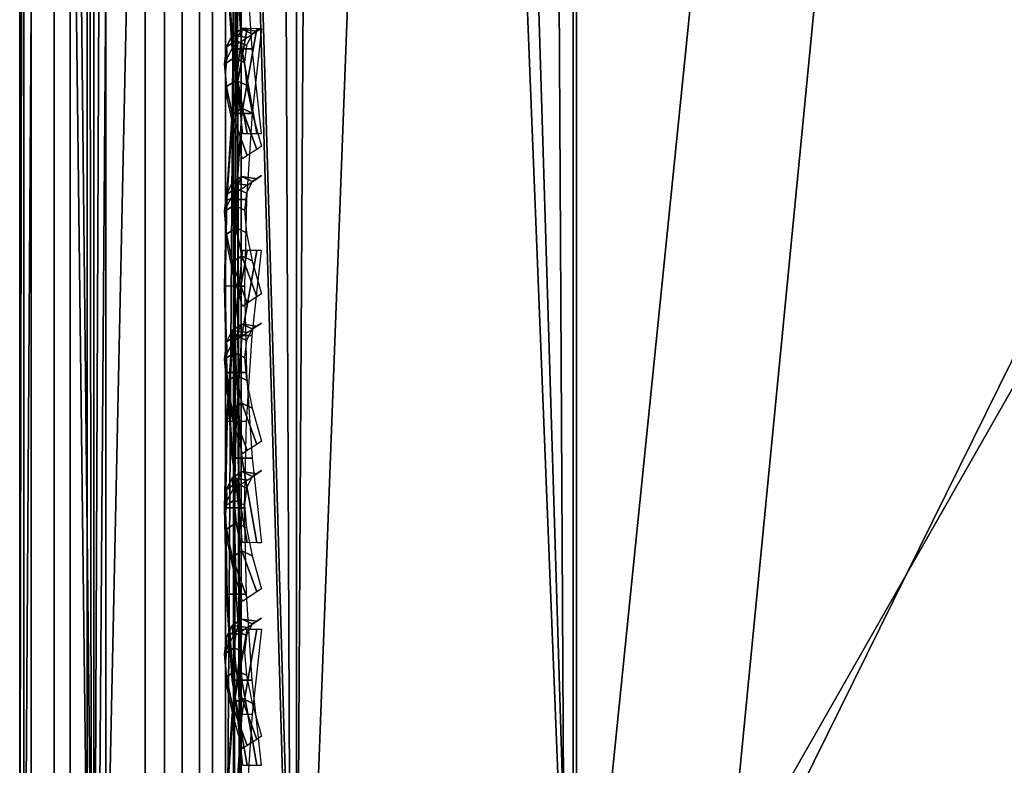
# Model space of a CAD drawing. Header units: inches. Extents: x 0 to 44.3, y -37.9 to 0.3.
# Tile 153 of 256: x 0.001 to 0.446, y -22.087 to -21.75. Entities that reach past the tile are written whole.
import ezdxf

# ---------------------------------------------------------------- set-up
doc = ezdxf.new("R2010")
doc.units = ezdxf.units.IN
doc.header["$LTSCALE"] = 0.03937007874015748
doc.header["$MEASUREMENT"] = 0
for name, color, linetype in [('A-FURN-3-ST', 151, 'Continuous'), ('A-FURN-3-ST-BK', 151, 'Continuous'), ('A-FURN-3-ST-SEAM', 250, 'Continuous'), ('A-FURN-3-STITCH', 15, 'Continuous')]:
    doc.layers.add(name, color=color, linetype=linetype)

msp = doc.modelspace()

# ---------------------------------------------------------------- meshes
at = {"layer": 'A-FURN-3-ST'}
mesh = msp.add_polyface(dxfattribs=at)
corners = [(1.974773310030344, -22.31297736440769, 18), (4.600381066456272, -0.986360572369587, 18.00000000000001), (2.427112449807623, -0.8622320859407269, 18.00000000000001), (0.2508154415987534, -0.8149489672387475, 18.00000000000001), (0.2508154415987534, -22.26521983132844, 18), (4.621169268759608, -0.7024192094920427, 17.96251840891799), (2.437806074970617, -0.5777315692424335, 17.96251840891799), (0.2510127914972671, -0.6003592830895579, 17.97884895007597), (0.04824013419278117, -0.6205543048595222, 17.87731705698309), (0.01297064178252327, -0.634110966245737, 17.80916020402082), (0.03430909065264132, -0.8149489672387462, 17.87500000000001), (0.0008154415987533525, -0.8149489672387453, 17.75000000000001), (0.0008154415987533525, -0.6491290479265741, 17.73365600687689), (0.0008154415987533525, -0.4897020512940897, 17.68525335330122), (0.0741085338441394, -0.6146299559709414, 17.90710206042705), (0.1258154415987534, -0.8149489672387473, 17.96650635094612), (0.1958643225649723, -0.6015549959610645, 17.97283731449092), (0.0008154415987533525, -22.26521983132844, 17.75000000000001), (0.03430909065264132, -22.26521983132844, 17.87500000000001), (0.1258154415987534, -22.26521983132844, 17.96650635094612), (0.2508154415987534, -0.2149440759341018, 5.000000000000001), (0.2508154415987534, -22.86523163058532, 5), (0.1258154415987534, -0.2149440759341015, 5.033493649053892), (0.1258154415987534, -22.86523163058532, 5.033493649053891), (0.03430909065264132, -0.2149440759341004, 5.125000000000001), (0.03430909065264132, -22.86523163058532, 5.125), (0.0008154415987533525, -0.214944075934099, 5.25), (0.0008154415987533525, -22.86523163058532, 5.25), (4.643184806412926, -0.3878860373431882, 5.000000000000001), (1.948601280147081, -22.9124156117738, 5), (2.4485279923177, -0.2626103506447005, 5.000000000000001), (0.0008154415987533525, 0.0350579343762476, 5.499999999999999), (0.0008154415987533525, -23.11523665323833, 5.499999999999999), (0.0008154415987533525, 0.0350579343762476, 16.90000000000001), (0.0008154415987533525, -23.11523665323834, 16.90000000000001), (0.0008154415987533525, -0.3427834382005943, 17.60664633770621)]
mesh.append_faces([[corners[k] for k in face] for face in [(0, 1, 2), (3, 4, 2), (2, 4, 0), (2, 5, 6), (2, 6, 7), (7, 3, 2), (8, 9, 10), (10, 9, 11), (11, 9, 12), (12, 9, 13), (8, 10, 14), (14, 10, 15), (14, 15, 16), (16, 15, 3), (16, 3, 7), (11, 17, 10), (10, 17, 18), (10, 18, 15), (15, 18, 19), (15, 19, 3), (3, 19, 4), (20, 21, 22), (22, 21, 23), (22, 23, 24), (24, 23, 25), (24, 25, 26), (26, 25, 27), (28, 29, 30), (30, 29, 21), (30, 21, 20), (31, 32, 33), (33, 32, 34), (33, 34, 17), (31, 26, 27), (31, 27, 32), (17, 11, 33), (35, 11, 13), (13, 11, 12)]])
at = {"layer": 'A-FURN-3-ST-BK'}
mesh = msp.add_polyface(dxfattribs=at)
corners = [(3.788970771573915, -19.11059060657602, 18.03372407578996), (2.013808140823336, -19.17260329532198, 18), (2.021951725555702, -18.99226886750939, 18.03372407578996), (0.2508154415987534, -19.12651216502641, 18), (0.2511452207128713, -19.01211460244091, 18.01329896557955), (0.2514567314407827, -18.90377895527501, 18.05236484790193), (3.773462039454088, -19.29044134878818, 18), (1.974773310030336, -22.31297736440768, 18), (0.2508154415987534, -22.26521983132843, 18), (0.252323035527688, -22.30303810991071, 31.54520514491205), (0.2521964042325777, -18.64544877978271, 18.63630128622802), (0.196701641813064, -20.4799555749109, 25.08913473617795), (0.1266135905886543, -18.67722873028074, 18.62729681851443), (0.07454913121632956, -20.54419844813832, 25.07093226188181), (0.03453961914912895, -18.76532745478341, 18.60233510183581), (0.04836747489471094, -20.57367084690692, 25.0625815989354), (0.01300421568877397, -20.6406014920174, 25.04361757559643), (0.03456079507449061, -22.42288092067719, 31.51124901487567), (0.0008154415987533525, -22.54356506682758, 31.47705450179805), (0.0008154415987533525, -18.88597649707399, 18.568150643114), (0.1266868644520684, -22.3347770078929, 31.53621228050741), (0.1959682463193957, -19.01351145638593, 18.01924259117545), (0.1258154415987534, -19.12651216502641, 18.03349364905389), (0.07415537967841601, -19.02884049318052, 18.08446117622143), (0.03430909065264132, -19.12651216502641, 18.125), (0.04826447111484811, -19.03579168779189, 18.11403521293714), (0.01297704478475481, -19.05169438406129, 18.1816934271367), (0.01299618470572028, -18.98081507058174, 18.20718982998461), (0.04833725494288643, -18.94983399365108, 18.14492504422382), (0.0008154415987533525, -19.12651216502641, 18.25), (0.0008154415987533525, -19.0151437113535, 18.27618242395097), (0.01301319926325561, -18.91768077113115, 18.24829982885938), (0.0008154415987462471, -18.92708936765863, 18.34922975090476), (0.196229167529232, -18.90647258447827, 18.05777851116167), (0.07426562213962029, -18.93629570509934, 18.11771620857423), (0.1959508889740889, -22.48099308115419, 17.98478423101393), (0.1258154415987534, -22.26521983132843, 18.0334936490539), (0.03430909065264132, -22.26521983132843, 18.125), (0.0008154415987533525, -22.26521983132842, 18.25), (1.974462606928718, -22.35081597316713, 31.54520514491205), (3.814274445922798, -18.81111107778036, 18.63630128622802), (2.03492261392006, -18.69200191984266, 18.63630128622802)]
mesh.append_faces([[corners[k] for k in face] for face in [(0, 1, 2), (3, 4, 1), (1, 4, 2), (4, 5, 2), (6, 7, 1), (1, 7, 8), (1, 8, 3), (9, 10, 11), (11, 10, 12), (11, 12, 13), (13, 12, 14), (13, 14, 15), (15, 14, 16), (15, 16, 17), (17, 16, 18), (18, 16, 19), (19, 16, 14), (15, 17, 13), (13, 17, 20), (13, 20, 11), (11, 20, 9), (4, 3, 21), (21, 3, 22), (21, 22, 23), (23, 22, 24), (23, 24, 25), (25, 24, 26), (25, 26, 27, 28), (24, 29, 26), (26, 29, 30), (26, 30, 27), (27, 30, 31), (30, 32, 31), (21, 5, 4), (33, 21, 23, 34), (34, 23, 25, 28), (35, 36, 8), (3, 8, 22), (22, 8, 36), (22, 36, 24), (24, 36, 37), (24, 37, 29), (29, 37, 38), (38, 18, 29), (29, 18, 19), (29, 19, 30), (30, 19, 32), (39, 40, 41), (39, 41, 9), (9, 41, 10)]])
at = {"layer": 'A-FURN-3-ST-SEAM'}
mesh = msp.add_polyface(dxfattribs=at)
corners = [(0.08799764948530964, -22.42905938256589, 31.51019892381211), (0.07421062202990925, -22.43988984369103, 31.50712307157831), (0.07421062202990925, -19.99563442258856, 22.90059346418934), (0.08799764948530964, -19.98480396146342, 22.90366931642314), (0.08799764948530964, -21.20892837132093, 18.13248213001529), (0.07421062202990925, -21.20892837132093, 18.14374089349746), (0.07421062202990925, -22.25528599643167, 18.14374089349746), (0.08799764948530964, -22.25528599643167, 18.13248213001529), (0.03981082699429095, -22.25528599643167, 18.14851448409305), (0.05749169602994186, -22.25528599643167, 18.14953931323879), (0.05749169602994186, -21.20892837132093, 18.14953931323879), (0.03981082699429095, -21.20892837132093, 18.14851448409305), (0.03981082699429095, -20.00022641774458, 22.89928933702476), (0.05749169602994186, -20.00121226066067, 22.8990093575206), (0.05749169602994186, -22.44546768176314, 31.50553896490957), (0.03981082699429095, -22.44448183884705, 31.50581894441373), (0.02365190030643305, -22.43743208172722, 31.5078210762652), (0.02365190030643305, -19.99317666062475, 22.90129146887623), (0.02365190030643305, -21.20892837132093, 18.1411859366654), (0.02365190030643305, -22.25528599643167, 18.1411859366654), (0.001077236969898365, -22.25528599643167, 18.0954794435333), (0.002672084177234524, -22.25528599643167, 18.11318692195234), (0.002672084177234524, -21.20892837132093, 18.11318692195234), (0.001077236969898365, -21.20892837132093, 18.0954794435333), (0.001077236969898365, -19.9492089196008, 22.91377831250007), (0.002672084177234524, -19.96624277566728, 22.90894069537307), (0.002672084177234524, -22.41049819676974, 31.51547030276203), (0.001077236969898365, -22.39346434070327, 31.52030791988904), (0.005932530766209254, -22.37694623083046, 31.52499906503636), (0.005932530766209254, -19.93269080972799, 22.9184694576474), (0.005932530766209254, -21.20892837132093, 18.07830810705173), (0.005932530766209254, -22.25528599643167, 18.07830810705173), (0.08206117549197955, -22.39858206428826, 18.05200127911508), (0.06631064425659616, -22.3975756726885, 18.04391058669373), (0.06631064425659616, -22.25528599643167, 18.05284380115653), (0.08206117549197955, -22.25528599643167, 18.06099767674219), (0.06631064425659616, -21.20892837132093, 18.05284380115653), (0.08206117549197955, -21.20892837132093, 18.06099767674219), (0.08206117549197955, -19.9160388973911, 22.92319860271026), (0.06631064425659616, -19.90819520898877, 22.92542621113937), (0.06631064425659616, -22.35245063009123, 31.53195581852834), (0.08206117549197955, -22.36029431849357, 31.52972821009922), (0.09375261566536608, -22.37324701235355, 31.52604964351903), (0.09375261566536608, -19.92899159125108, 22.91952003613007), (0.09375261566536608, -21.20892837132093, 18.07446259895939), (0.09375261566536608, -22.25528599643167, 18.07446259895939), (0.09375261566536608, -22.4002439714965, 18.06536186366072), (0.1008154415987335, -22.25528599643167, 18.1), (0.1008154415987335, -21.20892837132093, 18.1), (0.1008154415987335, -19.11621312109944, 18.1), (0.1008154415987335, -19.95355750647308, 22.91254331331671), (0.1008154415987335, -22.39781292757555, 31.51907292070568), (0.09736263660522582, -22.25528599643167, 18.11736712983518), (0.1008154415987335, -22.40339592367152, 18.09070137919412), (0.09736263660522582, -21.20892837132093, 18.11736712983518), (0.09736263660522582, -19.11621312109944, 18.11736712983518), (0.09736263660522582, -19.97026396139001, 22.9077986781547), (0.09736263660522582, -22.41451938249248, 31.51432828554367), (0.03124081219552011, -22.35370148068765, 31.53160057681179), (0.03124081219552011, -19.90944605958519, 22.92507096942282), (0.03124081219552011, -21.20892837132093, 18.05414411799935), (0.03124081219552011, -22.25528599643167, 18.05414411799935), (0.03124081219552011, -22.39773616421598, 18.04520082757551), (0.01633781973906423, -22.36301237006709, 31.52895628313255), (0.01633781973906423, -19.91875694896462, 22.92242667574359), (0.01633781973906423, -21.20892837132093, 18.06382321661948), (0.01633781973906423, -22.25528599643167, 18.06382321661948), (0.01633781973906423, -22.39893080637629, 18.0548049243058)]
mesh.append_faces([[corners[k] for k in face] for face in [(0, 1, 2, 3), (4, 5, 6, 7), (8, 9, 10, 11), (12, 13, 14, 15), (15, 16, 17, 12), (11, 18, 19, 8), (20, 21, 22, 23), (24, 25, 26, 27), (27, 28, 29, 24), (23, 30, 31, 20), (32, 33, 34, 35), (35, 34, 36, 37), (38, 39, 40, 41), (41, 42, 43, 38), (37, 44, 45, 35), (35, 45, 46, 32), (47, 46, 45), (47, 45, 48), (48, 45, 44), (48, 44, 49), (50, 43, 51), (51, 43, 42), (52, 53, 47), (52, 47, 54), (54, 47, 48), (54, 48, 55), (56, 50, 57), (57, 50, 51), (58, 40, 39, 59), (60, 36, 34, 61), (61, 34, 33, 62), (63, 58, 59, 64), (65, 60, 61, 66), (66, 61, 62, 67), (28, 63, 64, 29), (30, 65, 66, 31), (16, 26, 25, 17), (18, 22, 21, 19), (1, 14, 13, 2), (5, 10, 9, 6), (57, 0, 3, 56), (54, 4, 7, 52)]])
at = {"layer": 'A-FURN-3-STITCH'}
mesh = msp.add_polyface(dxfattribs=at)
corners = [(0.1014774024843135, -21.5694430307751, 18.05261039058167), (0.09720047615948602, -21.60778893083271, 18.04626773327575), (0.09682668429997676, -21.60778475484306, 18.04107363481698), (0.1036490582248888, -21.56944192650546, 18.0511736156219), (0.09462338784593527, -21.64661661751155, 18.04243382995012), (0.09424959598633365, -21.6466124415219, 18.03723973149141), (0.1011380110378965, -21.60778250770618, 18.03815287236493), (0.1079603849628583, -21.56943967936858, 18.04825285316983), (0.09376200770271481, -21.68568698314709, 18.04113229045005), (0.09338821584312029, -21.68568280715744, 18.03593819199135), (0.09856092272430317, -21.64661019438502, 18.03431896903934), (0.1058231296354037, -21.60778443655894, 18.04042620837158), (0.1101000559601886, -21.56943853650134, 18.04676886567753), (0.09462164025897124, -21.72475942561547, 18.04237112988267), (0.09424784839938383, -21.72475524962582, 18.03717703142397), (0.09769954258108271, -21.68568056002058, 18.03301742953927), (0.1032460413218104, -21.6466121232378, 18.03659230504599), (0.09719699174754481, -21.76359333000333, 18.04614271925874), (0.0968231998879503, -21.76358915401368, 18.04094862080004), (0.09855917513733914, -21.72475300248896, 18.03425626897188), (0.1023846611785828, -21.68568248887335, 18.0352907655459), (0.1014722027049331, -21.80194955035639, 18.0524238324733), (0.1035992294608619, -21.80194839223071, 18.0509211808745), (0.1011345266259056, -21.76358690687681, 18.03802785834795), (0.1032442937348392, -21.72475493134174, 18.03652960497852), (0.1079105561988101, -21.80194614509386, 18.0480004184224), (0.1058196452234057, -21.76358883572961, 18.04030119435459), (0.1100948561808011, -21.80194505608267, 18.04658230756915)]
mesh.append_faces([[corners[k] for k in face] for face in [(0, 1, 2, 3), (1, 4, 5, 2), (3, 2, 6, 7), (4, 8, 9, 5), (2, 5, 10, 6), (7, 6, 11, 12), (8, 13, 14, 9), (5, 9, 15, 10), (6, 10, 16, 11), (13, 17, 18, 14), (9, 14, 19, 15), (10, 15, 20, 16), (17, 21, 22, 18), (14, 18, 23, 19), (15, 19, 24, 20), (18, 22, 25, 23), (19, 23, 26, 24), (23, 25, 27, 26)]])
mesh = msp.add_polyface(dxfattribs=at)
corners = [(0.1101000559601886, -21.75423448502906, 29.41419400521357), (0.1058231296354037, -21.7569075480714, 29.45296889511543), (0.1011380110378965, -21.75469506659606, 29.45349137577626), (0.1079603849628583, -21.75567872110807, 29.41385282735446), (0.1032460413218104, -21.76213284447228, 29.49163392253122), (0.09856092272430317, -21.75992036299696, 29.49215640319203), (0.09682668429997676, -21.75753759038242, 29.45281987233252), (0.1036490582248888, -21.75852124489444, 29.41318132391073), (0.1023846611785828, -21.76987819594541, 29.52995098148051), (0.09769954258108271, -21.76766571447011, 29.53047346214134), (0.09424959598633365, -21.76276288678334, 29.49148489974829), (0.09720047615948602, -21.76259259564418, 29.45162588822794), (0.1014774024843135, -21.7599195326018, 29.4128509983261), (0.1032442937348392, -21.78009590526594, 29.56768410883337), (0.09855917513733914, -21.77788342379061, 29.56820658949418), (0.09338821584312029, -21.77050823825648, 29.52980195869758), (0.09462338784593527, -21.76781789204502, 29.49029091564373), (0.1058196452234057, -21.79272304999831, 29.60460093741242), (0.1011345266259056, -21.79051056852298, 29.60512341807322), (0.09424784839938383, -21.78072594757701, 29.56753508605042), (0.09376200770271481, -21.77556324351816, 29.52860797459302), (0.1100948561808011, -21.80768186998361, 29.64047412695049), (0.1079105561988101, -21.80906199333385, 29.64014809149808), (0.0968231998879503, -21.79335309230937, 29.60445191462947), (0.09462164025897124, -21.78578095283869, 29.56634110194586), (0.1035992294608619, -21.81190451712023, 29.63947658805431), (0.09719699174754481, -21.79840809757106, 29.60325793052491), (0.1014722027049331, -21.81336691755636, 29.63913112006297)]
mesh.append_faces([[corners[k] for k in face] for face in [(0, 1, 2, 3), (1, 4, 5, 2), (3, 2, 6, 7), (4, 8, 9, 5), (2, 5, 10, 6), (7, 6, 11, 12), (8, 13, 14, 9), (5, 9, 15, 10), (6, 10, 16, 11), (13, 17, 18, 14), (9, 14, 19, 15), (10, 15, 20, 16), (17, 21, 22, 18), (14, 18, 23, 19), (15, 19, 24, 20), (18, 22, 25, 23), (19, 23, 26, 24), (23, 25, 27, 26)]])
mesh = msp.add_polyface(dxfattribs=at)
corners = [(0.1101000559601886, -21.75440455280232, 17.95578852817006), (0.1058231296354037, -21.79285519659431, 17.96146174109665), (0.1011380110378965, -21.79289289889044, 17.96373476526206), (0.1079603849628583, -21.75437982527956, 17.95430474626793), (0.1032460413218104, -21.83174381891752, 17.96461818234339), (0.09856092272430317, -21.83178152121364, 17.96689120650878), (0.09682668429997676, -21.79284422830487, 17.96081440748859), (0.1036490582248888, -21.75433115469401, 17.95138438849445), (0.1023846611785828, -21.87083093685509, 17.96523841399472), (0.09769954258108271, -21.8708686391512, 17.9675114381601), (0.09424959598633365, -21.83173285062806, 17.96397084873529), (0.09720047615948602, -21.79275785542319, 17.95562102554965), (0.1014774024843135, -21.75430721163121, 17.9499478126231), (0.1032442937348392, -21.90987584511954, 17.96331861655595), (0.09855917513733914, -21.90991354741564, 17.96559164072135), (0.09338821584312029, -21.87081996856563, 17.9645910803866), (0.09462338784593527, -21.8316464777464, 17.95877746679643), (0.1058196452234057, -21.94863809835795, 17.95887061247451), (0.1011345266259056, -21.94867580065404, 17.9611436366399), (0.09424784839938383, -21.90986487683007, 17.96267128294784), (0.09376200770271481, -21.87073359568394, 17.95939769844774), (0.1100948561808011, -21.98687899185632, 17.95192179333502), (0.1079105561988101, -21.98685535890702, 17.9505038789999), (0.0968231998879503, -21.94862713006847, 17.9582232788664), (0.09462164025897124, -21.90977850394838, 17.95747790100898), (0.1035992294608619, -21.98680668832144, 17.94758352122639), (0.09719699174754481, -21.94854075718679, 17.95302989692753), (0.1014722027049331, -21.98678165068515, 17.94608107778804)]
mesh.append_faces([[corners[k] for k in face] for face in [(0, 1, 2, 3), (1, 4, 5, 2), (3, 2, 6, 7), (4, 8, 9, 5), (2, 5, 10, 6), (7, 6, 11, 12), (8, 13, 14, 9), (5, 9, 15, 10), (6, 10, 16, 11), (13, 17, 18, 14), (9, 14, 19, 15), (10, 15, 20, 16), (17, 21, 22, 18), (14, 18, 23, 19), (15, 19, 24, 20), (18, 22, 25, 23), (19, 23, 26, 24), (23, 25, 27, 26)]])
mesh = msp.add_polyface(dxfattribs=at)
corners = [(0.1101000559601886, -21.82089599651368, 29.64891753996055), (0.1058231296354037, -21.82356905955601, 29.6876924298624), (0.1011380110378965, -21.82135657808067, 29.68821491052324), (0.1079603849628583, -21.82234023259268, 29.64857636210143), (0.1032460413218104, -21.8287943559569, 29.72635745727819), (0.09856092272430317, -21.82658187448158, 29.726879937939), (0.09682668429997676, -21.82419910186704, 29.68754340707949), (0.1036490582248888, -21.82518275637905, 29.6479048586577), (0.1023846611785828, -21.83653970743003, 29.76467451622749), (0.09769954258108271, -21.83432722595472, 29.76519699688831), (0.09424959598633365, -21.82942439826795, 29.72620843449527), (0.09720047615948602, -21.82925410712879, 29.68634942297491), (0.1014774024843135, -21.82658104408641, 29.64757453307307), (0.1032442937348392, -21.84675741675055, 29.80240764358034), (0.09855917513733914, -21.84454493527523, 29.80293012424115), (0.09338821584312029, -21.83716974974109, 29.76452549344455), (0.09462338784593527, -21.83447940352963, 29.72501445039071), (0.1058196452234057, -21.85938456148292, 29.83932447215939), (0.1011345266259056, -21.85717208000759, 29.83984695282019), (0.09424784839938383, -21.84738745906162, 29.8022586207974), (0.09376200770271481, -21.84222475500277, 29.76333150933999), (0.1100948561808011, -21.87434338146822, 29.87519766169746), (0.1079105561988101, -21.87572350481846, 29.87487162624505), (0.0968231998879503, -21.86001460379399, 29.83917544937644), (0.09462164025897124, -21.8524424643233, 29.80106463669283), (0.1035992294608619, -21.87856602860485, 29.87420012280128), (0.09719699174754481, -21.86506960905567, 29.83798146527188), (0.1014722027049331, -21.88002842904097, 29.87385465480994)]
mesh.append_faces([[corners[k] for k in face] for face in [(0, 1, 2, 3), (1, 4, 5, 2), (3, 2, 6, 7), (4, 8, 9, 5), (2, 5, 10, 6), (7, 6, 11, 12), (8, 13, 14, 9), (5, 9, 15, 10), (6, 10, 16, 11), (13, 17, 18, 14), (9, 14, 19, 15), (10, 15, 20, 16), (17, 21, 22, 18), (14, 18, 23, 19), (15, 19, 24, 20), (18, 22, 25, 23), (19, 23, 26, 24), (23, 25, 27, 26)]])
mesh = msp.add_polyface(dxfattribs=at)
corners = [(0.1014774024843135, -21.85481329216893, 18.05261039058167), (0.09720047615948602, -21.89315919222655, 18.04626773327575), (0.09682668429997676, -21.8931550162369, 18.04107363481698), (0.1036490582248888, -21.85481218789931, 18.0511736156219), (0.09462338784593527, -21.93198687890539, 18.04243382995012), (0.09424959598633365, -21.93198270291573, 18.03723973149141), (0.1011380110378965, -21.89315276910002, 18.03815287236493), (0.1079603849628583, -21.85480994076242, 18.04825285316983), (0.09376200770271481, -21.97105724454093, 18.04113229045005), (0.09338821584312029, -21.97105306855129, 18.03593819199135), (0.09856092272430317, -21.93198045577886, 18.03431896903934), (0.1058231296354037, -21.89315469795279, 18.04042620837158), (0.1101000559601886, -21.85480879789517, 18.04676886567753), (0.09462164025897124, -22.0101296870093, 18.04237112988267), (0.09424784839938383, -22.01012551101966, 18.03717703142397), (0.09769954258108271, -21.97105082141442, 18.03301742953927), (0.1032460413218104, -21.93198238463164, 18.03659230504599), (0.09719699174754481, -22.04896359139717, 18.04614271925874), (0.0968231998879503, -22.04895941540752, 18.04094862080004), (0.09855917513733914, -22.0101232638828, 18.03425626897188), (0.1023846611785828, -21.97105275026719, 18.0352907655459), (0.1014722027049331, -22.08731981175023, 18.0524238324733), (0.1035992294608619, -22.08731865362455, 18.0509211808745), (0.1011345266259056, -22.04895716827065, 18.03802785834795), (0.1032442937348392, -22.01012519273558, 18.03652960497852), (0.1079105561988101, -22.08731640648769, 18.0480004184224), (0.1058196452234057, -22.04895909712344, 18.04030119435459), (0.1100948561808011, -22.08731531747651, 18.04658230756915)]
mesh.append_faces([[corners[k] for k in face] for face in [(0, 1, 2, 3), (1, 4, 5, 2), (3, 2, 6, 7), (4, 8, 9, 5), (2, 5, 10, 6), (7, 6, 11, 12), (8, 13, 14, 9), (5, 9, 15, 10), (6, 10, 16, 11), (13, 17, 18, 14), (9, 14, 19, 15), (10, 15, 20, 16), (17, 21, 22, 18), (14, 18, 23, 19), (15, 19, 24, 20), (18, 22, 25, 23), (19, 23, 26, 24), (23, 25, 27, 26)]])
mesh = msp.add_polyface(dxfattribs=at)
corners = [(0.1101000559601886, -21.88755750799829, 29.88364107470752), (0.1058231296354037, -21.89023057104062, 29.92241596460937), (0.1011380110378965, -21.88801808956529, 29.9229384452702), (0.1079603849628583, -21.8890017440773, 29.8832998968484), (0.1032460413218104, -21.89545586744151, 29.96108099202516), (0.09856092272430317, -21.89324338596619, 29.96160347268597), (0.09682668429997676, -21.89086061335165, 29.92226694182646), (0.1036490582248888, -21.89184426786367, 29.88262839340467), (0.1023846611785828, -21.90320121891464, 29.99939805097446), (0.09769954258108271, -21.90098873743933, 29.99992053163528), (0.09424959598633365, -21.89608590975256, 29.96093196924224), (0.09720047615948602, -21.8959156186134, 29.92107295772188), (0.1014774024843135, -21.89324255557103, 29.88229806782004), (0.1032442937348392, -21.91341892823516, 30.03713117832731), (0.09855917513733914, -21.91120644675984, 30.03765365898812), (0.09338821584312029, -21.9038312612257, 29.99924902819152), (0.09462338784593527, -21.90114091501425, 29.95973798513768), (0.1058196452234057, -21.92604607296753, 30.07404800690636), (0.1011345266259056, -21.9238335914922, 30.07457048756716), (0.09424784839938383, -21.91404897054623, 30.03698215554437), (0.09376200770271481, -21.90888626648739, 29.99805504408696), (0.1100948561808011, -21.94100489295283, 30.10992119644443), (0.1079105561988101, -21.94238501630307, 30.10959516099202), (0.0968231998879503, -21.9266761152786, 30.07389898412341), (0.09462164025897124, -21.91910397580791, 30.0357881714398), (0.1035992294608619, -21.94522754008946, 30.10892365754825), (0.09719699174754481, -21.93173112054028, 30.07270500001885), (0.1014722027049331, -21.94668994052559, 30.10857818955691)]
mesh.append_faces([[corners[k] for k in face] for face in [(0, 1, 2, 3), (1, 4, 5, 2), (3, 2, 6, 7), (4, 8, 9, 5), (2, 5, 10, 6), (7, 6, 11, 12), (8, 13, 14, 9), (5, 9, 15, 10), (6, 10, 16, 11), (13, 17, 18, 14), (9, 14, 19, 15), (10, 15, 20, 16), (17, 21, 22, 18), (14, 18, 23, 19), (15, 19, 24, 20), (18, 22, 25, 23), (19, 23, 26, 24), (23, 25, 27, 26)]])
mesh = msp.add_polyface(dxfattribs=at)
corners = [(0.1101000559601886, -21.9542190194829, 30.11836460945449), (0.1058231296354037, -21.95689208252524, 30.15713949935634), (0.1011380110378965, -21.9546796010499, 30.15766198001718), (0.1079603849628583, -21.95566325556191, 30.11802343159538), (0.1032460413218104, -21.96211737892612, 30.19580452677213), (0.09856092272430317, -21.9599048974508, 30.19632700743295), (0.09682668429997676, -21.95752212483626, 30.15699047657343), (0.1036490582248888, -21.95850577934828, 30.11735192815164), (0.1023846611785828, -21.96986273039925, 30.23412158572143), (0.09769954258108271, -21.96765024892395, 30.23464406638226), (0.09424959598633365, -21.96274742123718, 30.19565550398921), (0.09720047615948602, -21.96257713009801, 30.15579649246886), (0.1014774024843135, -21.95990406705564, 30.11702160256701), (0.1032442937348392, -21.98008043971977, 30.27185471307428), (0.09855917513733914, -21.97786795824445, 30.27237719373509), (0.09338821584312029, -21.97049277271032, 30.23397256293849), (0.09462338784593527, -21.96780242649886, 30.19446151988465), (0.1058196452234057, -21.99270758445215, 30.30877154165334), (0.1011345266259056, -21.99049510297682, 30.30929402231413), (0.09424784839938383, -21.98071048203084, 30.27170569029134), (0.09376200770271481, -21.975547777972, 30.23277857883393), (0.1100948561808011, -22.00766640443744, 30.3446447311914), (0.1079105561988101, -22.00904652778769, 30.34431869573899), (0.0968231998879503, -21.99333762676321, 30.30862251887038), (0.09462164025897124, -21.98576548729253, 30.27051170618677), (0.1035992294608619, -22.01188905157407, 30.34364719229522), (0.09719699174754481, -21.9983926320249, 30.30742853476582), (0.1014722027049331, -22.0133514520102, 30.34330172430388)]
mesh.append_faces([[corners[k] for k in face] for face in [(0, 1, 2, 3), (1, 4, 5, 2), (3, 2, 6, 7), (4, 8, 9, 5), (2, 5, 10, 6), (7, 6, 11, 12), (8, 13, 14, 9), (5, 9, 15, 10), (6, 10, 16, 11), (13, 17, 18, 14), (9, 14, 19, 15), (10, 15, 20, 16), (17, 21, 22, 18), (14, 18, 23, 19), (15, 19, 24, 20), (18, 22, 25, 23), (19, 23, 26, 24), (23, 25, 27, 26)]])
mesh = msp.add_polyface(dxfattribs=at)
corners = [(0.1101000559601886, -22.02088053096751, 30.35308814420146), (0.1058231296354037, -22.02355359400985, 30.39186303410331), (0.1011380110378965, -22.02134111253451, 30.39238551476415), (0.1079603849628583, -22.02232476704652, 30.35274696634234), (0.1032460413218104, -22.02877889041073, 30.4305280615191), (0.09856092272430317, -22.02656640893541, 30.43105054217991), (0.09682668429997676, -22.02418363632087, 30.3917140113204), (0.1036490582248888, -22.02516729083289, 30.35207546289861), (0.1023846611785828, -22.03652424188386, 30.4688451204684), (0.09769954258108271, -22.03431176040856, 30.46936760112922), (0.09424959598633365, -22.02940893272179, 30.43037903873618), (0.09720047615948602, -22.02923864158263, 30.39052002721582), (0.1014774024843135, -22.02656557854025, 30.35174513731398), (0.1032442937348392, -22.04674195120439, 30.50657824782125), (0.09855917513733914, -22.04452946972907, 30.50710072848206), (0.09338821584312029, -22.03715428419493, 30.46869609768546), (0.09462338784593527, -22.03446393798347, 30.42918505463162), (0.1058196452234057, -22.05936909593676, 30.5434950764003), (0.1011345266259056, -22.05715661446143, 30.5440175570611), (0.09424784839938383, -22.04737199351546, 30.50642922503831), (0.09376200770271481, -22.04220928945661, 30.4675021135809), (0.1100948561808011, -22.07432791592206, 30.57936826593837), (0.1079105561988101, -22.0757080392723, 30.57904223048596), (0.0968231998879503, -22.05999913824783, 30.54334605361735), (0.09462164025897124, -22.05242699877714, 30.50523524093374), (0.1035992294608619, -22.07855056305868, 30.57837072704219), (0.09719699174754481, -22.06505414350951, 30.54215206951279), (0.1014722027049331, -22.08001296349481, 30.57802525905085)]
mesh.append_faces([[corners[k] for k in face] for face in [(0, 1, 2, 3), (1, 4, 5, 2), (3, 2, 6, 7), (4, 8, 9, 5), (2, 5, 10, 6), (7, 6, 11, 12), (8, 13, 14, 9), (5, 9, 15, 10), (6, 10, 16, 11), (13, 17, 18, 14), (9, 14, 19, 15), (10, 15, 20, 16), (17, 21, 22, 18), (14, 18, 23, 19), (15, 19, 24, 20), (18, 22, 25, 23), (19, 23, 26, 24), (23, 25, 27, 26)]])
mesh = msp.add_polyface(dxfattribs=at)
corners = [(0.1101000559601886, -22.02593424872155, 17.95578852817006), (0.1058231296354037, -22.06438489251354, 17.96146174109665), (0.1011380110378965, -22.06442259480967, 17.96373476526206), (0.1079603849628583, -22.0259095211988, 17.95430474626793), (0.1032460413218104, -22.10327351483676, 17.96461818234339), (0.09856092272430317, -22.10331121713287, 17.96689120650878), (0.09682668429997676, -22.06437392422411, 17.96081440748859), (0.1036490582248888, -22.02586085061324, 17.95138438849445), (0.1023846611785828, -22.14236063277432, 17.96523841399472), (0.09769954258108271, -22.14239833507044, 17.9675114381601), (0.09424959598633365, -22.1032625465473, 17.96397084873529), (0.09720047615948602, -22.06428755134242, 17.95562102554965), (0.1014774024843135, -22.02583690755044, 17.9499478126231), (0.1032442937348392, -22.18140554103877, 17.96331861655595), (0.09855917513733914, -22.18144324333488, 17.96559164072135), (0.09338821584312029, -22.14234966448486, 17.9645910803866), (0.09462338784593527, -22.10317617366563, 17.95877746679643), (0.1058196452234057, -22.22016779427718, 17.95887061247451), (0.1011345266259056, -22.22020549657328, 17.9611436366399), (0.09424784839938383, -22.1813945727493, 17.96267128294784), (0.09376200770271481, -22.14226329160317, 17.95939769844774), (0.1100948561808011, -22.25840868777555, 17.95192179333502), (0.1079105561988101, -22.25838505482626, 17.9505038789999), (0.0968231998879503, -22.22015682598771, 17.9582232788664), (0.09462164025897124, -22.18130819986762, 17.95747790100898), (0.1035992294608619, -22.25833638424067, 17.94758352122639), (0.09719699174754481, -22.22007045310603, 17.95302989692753), (0.1014722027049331, -22.25831134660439, 17.94608107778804)]
mesh.append_faces([[corners[k] for k in face] for face in [(0, 1, 2, 3), (1, 4, 5, 2), (3, 2, 6, 7), (4, 8, 9, 5), (2, 5, 10, 6), (7, 6, 11, 12), (8, 13, 14, 9), (5, 9, 15, 10), (6, 10, 16, 11), (13, 17, 18, 14), (9, 14, 19, 15), (10, 15, 20, 16), (17, 21, 22, 18), (14, 18, 23, 19), (15, 19, 24, 20), (18, 22, 25, 23), (19, 23, 26, 24), (23, 25, 27, 26)]])

doc.saveas('drawing.dxf')
